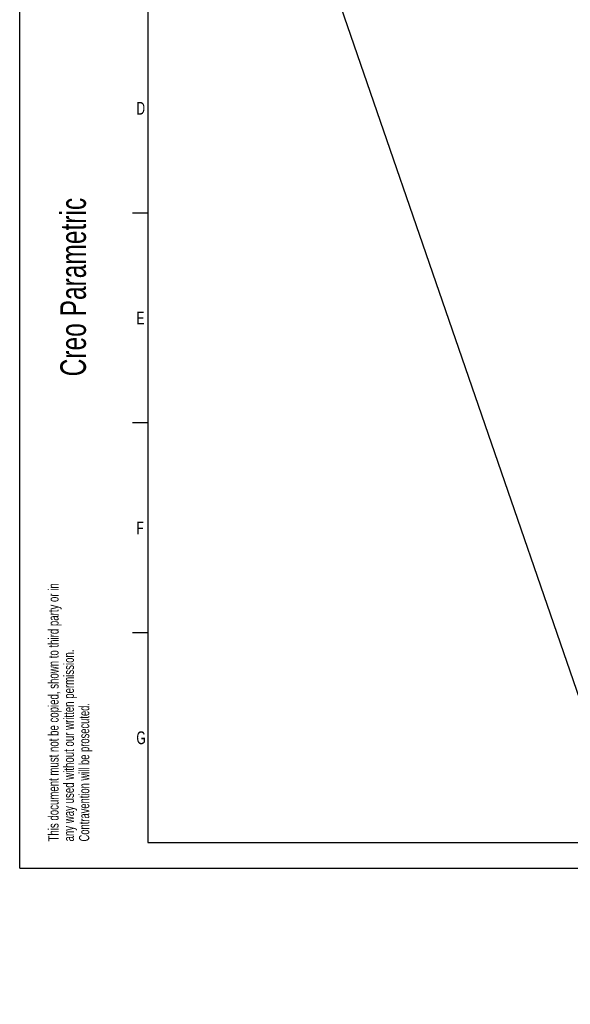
# Model space of a CAD drawing. Extents: x 0 to 420, y -27 to 297.
# Tile 1 of 17: x 0 to 107, y -27 to 166. Entities that reach past the tile are written whole.
import ezdxf

# ---------------------------------------------------------------- set-up
doc = ezdxf.new("R2010")
doc.units = 0
doc.header["$LTSCALE"] = 23.1
doc.layers.add('ASEM_85_125-10_DXF_FORMAT', color=7, linetype='CONTINUOUS')
doc.layers.add('HOSE_125_10_DXF_CONTINUOUS', color=7, linetype='CONTINUOUS')
doc.styles.get("Standard").update_dxf_attribs({"font": 'txt', "width": 0.7})

# ---------------------------------------------------------------- blocks, each defined once
blk = doc.blocks.new('SQS_LAGTEXT_BL0', base_point=(7.49, 145.42))
at = {"layer": 'ASEM_85_125-10_DXF_FORMAT', "color": 7, "linetype": 'CONTINUOUS'}
for q in [(0, 14.98), (14.98, 0)]:
    blk.add_line((0, 0), q, dxfattribs=at)
for s, height, width, p in [('Creo Parametric', 4.9947, 0.71746, (12.92, 96.09)), ('This document must not be copied, shown to third party or in', 1.9979, 0.704762, (7.58, 5.22)), ('any way used without our written permission.', 1.9979, 0.705628, (10.58, 5.22)), ('Contravention will be prosecuted.', 1.9979, 0.684704, (13.57, 5.22))]:
    blk.add_text(s, height=height, rotation=90, dxfattribs=dict(at, width=width)).set_placement(p)

msp = doc.modelspace()

# ---------------------------------------------------------------- linework, layer by layer
at = {"layer": 'ASEM_85_125-10_DXF_FORMAT', "color": 7, "linetype": 'CONTINUOUS'}
for p, q in [((-0.00158, -0.00152), (-0.00158, 296.99848)), ((24.99842, 291.99848), (24.99842, 4.99848)), ((24.99842, 127.99848), (21.99842, 127.99848)), ((24.99842, 86.99848), (21.99842, 86.99848)), ((24.99842, 45.99848), (21.99842, 45.99848)), ((24.99842, 4.99848), (414.99842, 4.99848)), ((-0.00158, -0.00152), (419.99842, -0.00152))]:
    msp.add_line(p, q, dxfattribs=at)
at = {"layer": 'HOSE_125_10_DXF_CONTINUOUS', "color": 4, "linetype": 'CONTINUOUS'}
msp.add_line((55.33395, 189.44375), (129.77645, -26.59752), dxfattribs=at)

# ---------------------------------------------------------------- block references
at = {"layer": 'ASEM_85_125-10_DXF_FORMAT', "color": 7, "linetype": 'CONTINUOUS'}
msp.add_blockref('SQS_LAGTEXT_BL0', (7.49052, 145.42059), dxfattribs=at)

# ---------------------------------------------------------------- texts
at = {"layer": 'ASEM_85_125-10_DXF_FORMAT', "color": 7, "linetype": 'CONTINUOUS', "char_height": 2.5, "attachment_point": 1}
for s, insert, width in [('D', (22.77171, 149.73026), 3.3928571), ('E', (22.77171, 108.73026), 2.6785714), ('F', (22.77171, 67.73026), 2.6785714), ('G', (22.77171, 26.73026), 2.9464286)]:
    msp.add_mtext(s, dxfattribs=dict(at, insert=insert, width=width))

doc.saveas('drawing.dxf')
